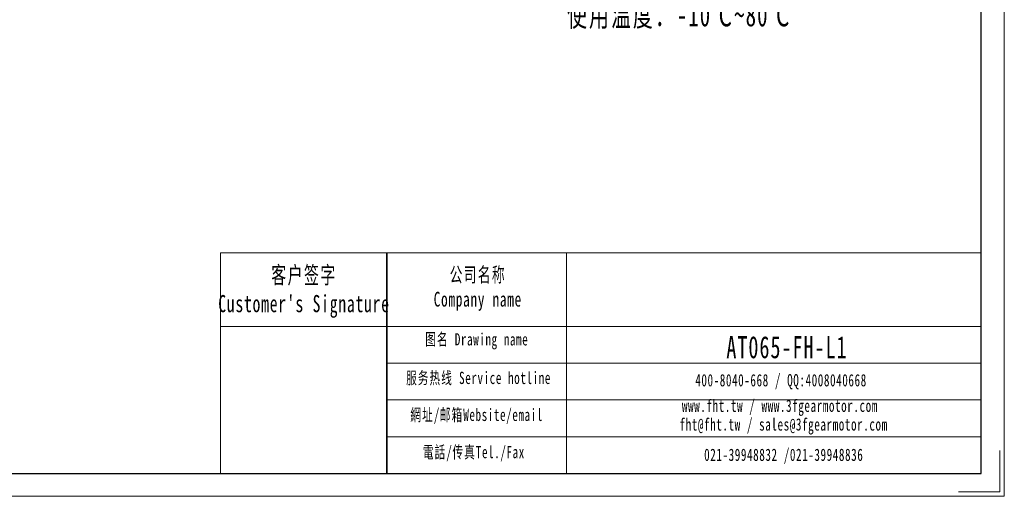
# Model space of a CAD drawing. Header units: millimetres. Extents: x -14 to 452, y 3 to 332.
# Tile 2 of 5: x 214 to 452, y 3 to 118. Entities that reach past the tile are written whole.
import ezdxf

# ---------------------------------------------------------------- set-up
doc = ezdxf.new("R2010")
doc.units = ezdxf.units.MM
doc.layers.get('0').update_dxf_attribs({"lineweight": 35})
for name, color, linetype, lineweight in [('7标注层', 4, 'Continuous', 18), ('SLD-0', 7, 'Continuous', 18), ('图框_外框线', 7, 'Continuous', 18), ('尺寸线层', 3, 'Continuous', 18)]:
    doc.layers.add(name, color=color, linetype=linetype, lineweight=lineweight)
doc.styles.add('标准', font='txt', dxfattribs={"width": 0.667})

msp = doc.modelspace()

# ---------------------------------------------------------------- linework, layer by layer
msp.add_line((302.8916, 61.616), (302.8916, 8.4273))
at = {"layer": '7标注层', "color": 0}
msp.add_line((262.769, 61.616), (262.769, 8.4363), dxfattribs=at)
at = {"layer": '图框_外框线'}
for p, q in [((262.769, 61.616), (302.8916, 61.616)), ((302.8916, 61.616), (302.8916, 8.4363)), ((302.8916, 61.616), (446.1409, 61.616)), ((346.121, 61.616), (346.121, 8.4363)), ((262.769, 43.8699), (302.8916, 43.8699)), ((302.8916, 43.8699), (446.1409, 43.8699)), ((302.8916, 34.9969), (446.1409, 34.9969)), ((302.8916, 26.1238), (446.1409, 26.1238)), ((302.8916, 17.2508), (446.1409, 17.2508))]:
    msp.add_line(p, q, dxfattribs=at)
at = {"layer": '图框_外框线', "color": 3}
msp.add_lwpolyline([(-13.64, 2.8968), (451.6804, 2.8968), (451.6804, 331.9448), (-13.64, 331.9448)], close=True, dxfattribs=at)
at = {"layer": '图框_外框线', "color": 3, "lineweight": 25}
msp.add_lwpolyline([(14.0577, 8.4363), (446.1409, 8.4363), (446.1409, 326.4053), (14.0577, 326.4053)], close=True, dxfattribs=at)
at = {"layer": '图框_外框线', "color": 3}
msp.add_lwpolyline([(450.5725, 13.9759), (450.5725, 4.0047), (440.6014, 4.0047)], dxfattribs=at)

# ---------------------------------------------------------------- texts
at = {"layer": 'SLD-0', "color": 1, "attachment_point": 2, "style": '标准'}
for s, insert, char_height, width in [("\\T1.1;客户签字\\PCustomer's Signature", (282.8995, 58.3329), 4.140756, 51.511433), ('\\T1.1;公司名称\\PCompany name', (324.7805, 58.1131), 3.54922, 45.951311), ('\\T1.1;图名 Drawing name', (324.5379, 42.2343), 2.957683, 37.824873), ('\\T1.1;\\pxt5.83333;{\\H1.49955x;\\C256;AT065-FH-L1}', (399.2988, 41.5201), 3.54922, 30.134269), ('\\T1.1;服务热线 Service hotline', (324.9573, 32.9339), 2.957683, 42.140543), ('\\T1.1;400-8040-668 / QQ:4008040668', (397.8653, 32.3688), 2.957683, 86.114149), ('\\T1.1;www.fht.tw / www.3fgearmotor.com ', (397.5926, 26.2083), 2.957683, 86.211089), ('\\T1.1;網址/邮箱Website/email', (324.4968, 24.0229), 2.957683, 43.864338), ('\\T1.1;\\pxt12;fht@fht.tw / sales@3fgearmotor.com ', (398.494, 21.7046), 2.957683, 86.211089), ('\\T1.1;電話/传真Tel./Fax', (323.8341, 15.0424), 2.957683, 44.391898), ('\\T1.1;021-39948832 /021-39948836 ', (398.5249, 14.3957), 2.957683, 65.828688)]:
    msp.add_mtext(s, dxfattribs=dict(at, insert=insert, char_height=char_height, width=width))
at = {"layer": '尺寸线层', "insert": (346.2938, 217.4716), "char_height": 3.234, "width": 82.586747, "attachment_point": 1, "line_spacing_factor": 1.15057, "style": '标准'}
msp.add_mtext('\\T1.1;{\\H1.71429x;性能参数：\\P减速比：1:3~10\\P额定输出力矩：25 N.m\\P最大加速力矩：1.5倍额定扭矩\\P额定输入转速：3000 rpm\\P容许径向力：900 N\\P容许轴向力：450 N\\P回程间隙：≤10 arcmin\\P使用寿命：＞20000 h\\P使用温度：-10℃~80℃\\P}', dxfattribs=at)

doc.saveas('drawing.dxf')
